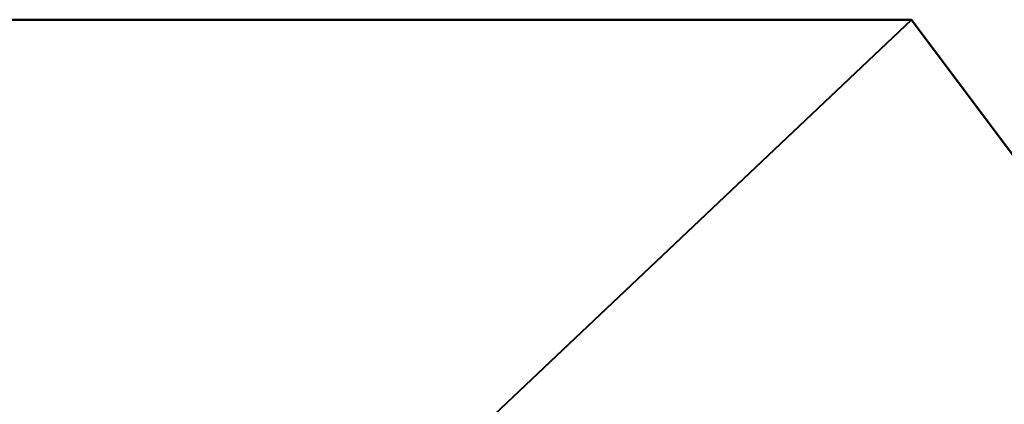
# Model space of a CAD drawing. Header units: millimetres. Extents: x -2000 to 2000, y -2000 to 2000.
# Tile 247 of 256: x -1 to 21, y -282 to -273. Entities that reach past the tile are written whole.
import ezdxf

# ---------------------------------------------------------------- set-up
doc = ezdxf.new("R2010")
doc.units = ezdxf.units.MM
doc.layers.add('E-LITE-EQPM', color=33, linetype='Continuous', lineweight=40)

msp = doc.modelspace()

# ---------------------------------------------------------------- meshes
at = {"layer": 'E-LITE-EQPM'}
mesh = msp.add_polyface(dxfattribs=at)
corners = [(-30, -287.684, 3300), (-30, -290.684, 3300), (0, -291.001, 3300), (30, -290.684, 3300), (30, -287.684, 3300), (19, -273.001, 3300), (0, -273.001, 3300), (-19, -273.001, 3300)]
mesh.append_faces([[corners[k] for k in face] for face in [(2, 7, 0, 1)]], dxfattribs={"vtx0": -1})
mesh.append_faces([[corners[k] for k in face] for face in [(4, 5, 2, 3)]], dxfattribs={"vtx1": -1})
mesh.append_faces([[corners[k] for k in face] for face in [(6, 7, 2, 5)]], dxfattribs={"vtx1": -1, "vtx2": -1})
mesh = msp.add_polyface(dxfattribs=at)
corners = [(-30, -287.684, 3270), (-19, -273.001, 3270), (0, -273.001, 3270), (19, -273.001, 3270), (30, -287.684, 3270), (30, -290.684, 3270), (0, -291.001, 3270), (-30, -290.684, 3270)]
mesh.append_faces([[corners[k] for k in face] for face in [(6, 3, 4, 5)]], dxfattribs={"vtx0": -1})
mesh.append_faces([[corners[k] for k in face] for face in [(6, 1, 2, 3)]], dxfattribs={"vtx0": -1, "vtx3": -1})
mesh.append_faces([[corners[k] for k in face] for face in [(6, 7, 0, 1)]], dxfattribs={"vtx3": -1})
mesh = msp.add_polyface(dxfattribs=at)
corners = [(-19, -273.001, 3300), (0, -273.001, 3300), (0, -273.001, 3270), (-19, -273.001, 3270)]
mesh.append_faces([[corners[k] for k in face] for face in [(0, 1, 2, 3)]])
mesh = msp.add_polyface(dxfattribs=at)
corners = [(0, -273.001, 3300), (19, -273.001, 3300), (19, -273.001, 3270), (0, -273.001, 3270)]
mesh.append_faces([[corners[k] for k in face] for face in [(3, 0, 1, 2)]])
mesh = msp.add_polyface(dxfattribs=at)
corners = [(19, -273.001, 3300), (30, -287.684, 3300), (30, -287.684, 3270), (19, -273.001, 3270)]
mesh.append_faces([[corners[k] for k in face] for face in [(0, 1, 2, 3)]])

doc.saveas('drawing.dxf')
